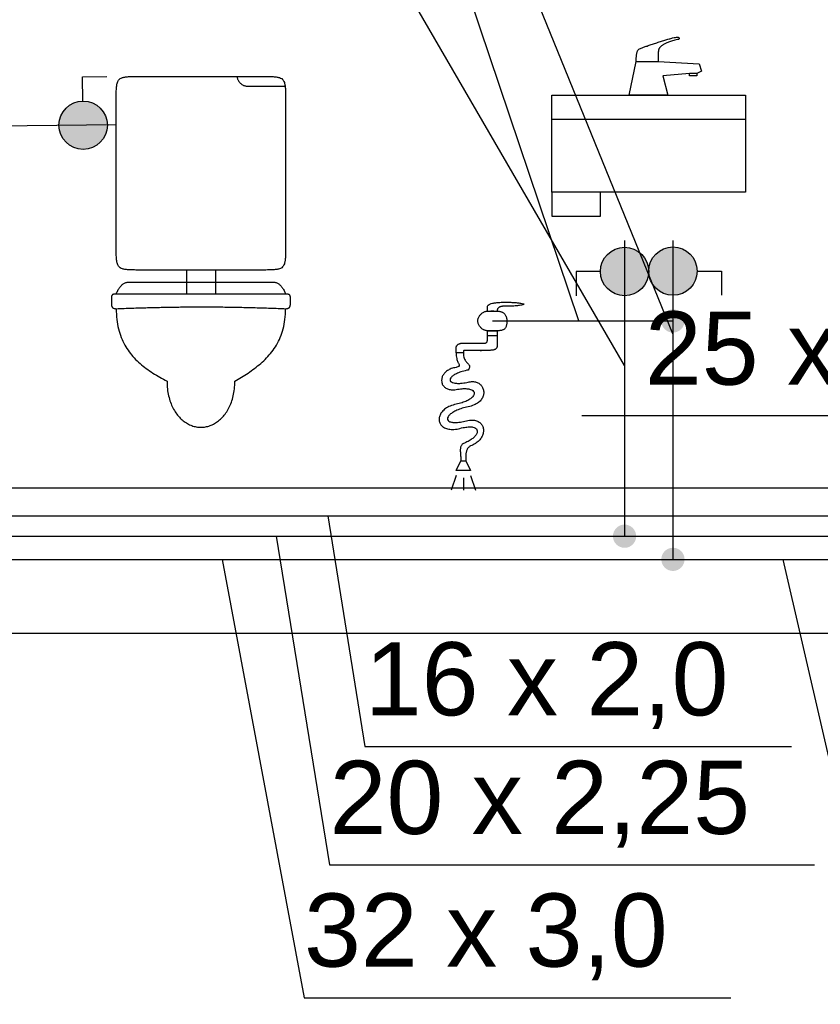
# Model space of a CAD drawing. Header units: inches. Extents: x -150.1 to -108.1, y -15.9 to 13.8.
# Tile 10 of 25: x -134.8 to -133.2, y -2.2 to -0.1. Entities that reach past the tile are written whole.
import ezdxf
from ezdxf.lldxf.tags import DXFTag

# ---------------------------------------------------------------- set-up
doc = ezdxf.new("R2010")
doc.units = ezdxf.units.IN
doc.header["$MEASUREMENT"] = 0
for name, color, linetype in [('IS_Armatura_Wodociag', 2, 'SOLID'), ('IS_Ciepła_woda', 4, 'DASHWAVE'), ('IS_Cyrkulacja', 4, 'DASHDOT'), ('IS_Konstrukcja', 7, 'SOLID'), ('IS_Odbiorniki', 2, 'SOLID'), ('IS_Opisy_działek_Wodociag', 2, 'SOLID'), ('IS_Text_Armatury_Wodociag', 2, 'Continuous'), ('IS_Zimna_woda', 4, 'SOLID')]:
    doc.layers.add(name, color=color, linetype=linetype)
tags = doc.linetypes.add('DASHDOT', pattern=[20, 10, -5, 0, -5]).pattern_tags.tags
tags[10:11] = [DXFTag(74, 4), DXFTag(75, 0), DXFTag(340, '0'), DXFTag(46, 0.0), DXFTag(50, 0.0), DXFTag(44, 0.0), DXFTag(45, 0.0)]
tags[8:9] = [DXFTag(74, 4), DXFTag(75, 0), DXFTag(340, '0'), DXFTag(46, 0.0), DXFTag(50, 0.0), DXFTag(44, 0.0), DXFTag(45, 0.0)]
tags[6:7] = [DXFTag(74, 4), DXFTag(75, 0), DXFTag(340, '0'), DXFTag(46, 0.0), DXFTag(50, 0.0), DXFTag(44, 0.0), DXFTag(45, 0.0)]
tags[4:5] = [DXFTag(74, 4), DXFTag(75, 0), DXFTag(340, '0'), DXFTag(46, 0.0), DXFTag(50, 0.0), DXFTag(44, 0.0), DXFTag(45, 0.0)]
tags = doc.linetypes.add('DASHWAVE', pattern='A,10,-5,-20,[138,IS_LineDef.shx,S=2,R=0,X=-20,Y=0],-5', length=40).pattern_tags.tags
tags[16:17] = [DXFTag(74, 4), DXFTag(75, 0), DXFTag(340, '0'), DXFTag(46, 0.0), DXFTag(50, 0.0), DXFTag(44, 0.0), DXFTag(45, 0.0)]
tags[6:7] = [DXFTag(74, 4), DXFTag(75, 0), DXFTag(340, '0'), DXFTag(46, 0.0), DXFTag(50, 0.0), DXFTag(44, 0.0), DXFTag(45, 0.0)]
tags[4:5] = [DXFTag(74, 4), DXFTag(75, 0), DXFTag(340, '0'), DXFTag(46, 0.0), DXFTag(50, 0.0), DXFTag(44, 0.0), DXFTag(45, 0.0)]
tags = doc.linetypes.add('SOLID', pattern=[10, 10, 0]).pattern_tags.tags
tags[6:7] = [DXFTag(74, 4), DXFTag(75, 0), DXFTag(340, '0'), DXFTag(46, 0.0), DXFTag(50, 0.0), DXFTag(44, 0.0), DXFTag(45, 0.0)]
tags[4:5] = [DXFTag(74, 4), DXFTag(75, 0), DXFTag(340, '0'), DXFTag(46, 0.0), DXFTag(50, 0.0), DXFTag(44, 0.0), DXFTag(45, 0.0)]

msp = doc.modelspace()

# ---------------------------------------------------------------- hatches: boundary and pattern name
at = {"layer": 'IS_Armatura_Wodociag', "ltscale": 0.01}
h = msp.add_hatch(color=256, dxfattribs=at)
edge = h.paths.add_edge_path()
edge.add_arc((-134.6935, -0.3522), 0.05, 0, 360)
h = msp.add_hatch(color=256, dxfattribs=at)
edge = h.paths.add_edge_path()
edge.add_arc((-133.5746, -0.6545), 0.05, 0, 360)
h = msp.add_hatch(color=256, dxfattribs=at)
edge = h.paths.add_edge_path()
edge.add_arc((-133.4746, -0.6537), 0.05, 0, 360)
at = {"layer": 'IS_Opisy_działek_Wodociag'}
h = msp.add_hatch(color=256, dxfattribs=at)
edge = h.paths.add_edge_path()
edge.add_arc((-133.4746, -0.7567), 0.024, 90, 450)
h = msp.add_hatch(color=256, dxfattribs=at)
edge = h.paths.add_edge_path()
edge.add_arc((-133.4746, -1.2492), 0.024, 90, 450)
at = {"layer": 'IS_Text_Armatury_Wodociag'}
h = msp.add_hatch(color=256, dxfattribs=at)
edge = h.paths.add_edge_path()
edge.add_arc((-133.5746, -1.2014), 0.024, 90, 450)

# ---------------------------------------------------------------- linework, layer by layer
at = {"layer": 'IS_Armatura_Wodociag', "ltscale": 0.01}
for p, q in [((-134.6947, -0.2522), (-134.6447, -0.2516)), ((-134.6941, -0.3022), (-134.6947, -0.2522)), ((-133.6246, -0.6545), (-133.6746, -0.6545)), ((-133.6746, -0.6545), (-133.6746, -0.7045)), ((-133.4246, -0.6537), (-133.3746, -0.6537)), ((-133.3746, -0.6537), (-133.3746, -0.7037))]:
    msp.add_line(p, q, dxfattribs=at)
for centre in [(-134.6935, -0.3522), (-133.5746, -0.6545), (-133.4746, -0.6537)]:
    msp.add_ellipse(centre, major_axis=(0.05, 0), ratio=1, dxfattribs=at)
at = {"layer": 'IS_Ciepła_woda', "ltscale": 0.01}
for p, q in [((-133.5746, -0.5903), (-133.5746, -1.2014)), ((-135.3456, -1.2014), (-133.5746, -1.2014)), ((-133.5746, -1.2014), (-132.6332, -1.2014))]:
    msp.add_line(p, q, dxfattribs=at)
at = {"layer": 'IS_Cyrkulacja', "ltscale": 0.02}
msp.add_line((-144.1396, -1.1596), (-131.0262, -1.1595), dxfattribs=at)
at = {"layer": 'IS_Konstrukcja', "ltscale": 0.01}
for p, q in [((-147.0968, -1.1014), (-114.0644, -1.1014)), ((-147.0968, -1.4014), (-114.0644, -1.4014))]:
    msp.add_line(p, q, dxfattribs=at)
at = {"layer": 'IS_Odbiorniki', "ltscale": 0.01}
for p, q in [((-133.5654, -0.2903), (-133.5504, -0.2203)), ((-133.5504, -0.2203), (-133.5054, -0.2203)), ((-133.5054, -0.2203), (-133.4204, -0.2253)), ((-133.4154, -0.2403), (-133.4254, -0.2453)), ((-133.4204, -0.2253), (-133.4154, -0.2403)), ((-133.4404, -0.2453), (-133.4954, -0.2503)), ((-133.4954, -0.2503), (-133.4854, -0.2903)), ((-133.4404, -0.2503), (-133.4404, -0.2453)), ((-133.4254, -0.2453), (-133.4404, -0.2453)), ((-133.4254, -0.2503), (-133.4404, -0.2503)), ((-133.4254, -0.2453), (-133.4254, -0.2503)), ((-133.7246, -0.2903), (-133.3246, -0.2903)), ((-133.7246, -0.4903), (-133.7246, -0.2903)), ((-133.7246, -0.2903), (-133.7246, -0.2903)), ((-133.4854, -0.2903), (-133.5654, -0.2903)), ((-133.5654, -0.2903), (-133.5654, -0.2903)), ((-133.3246, -0.2903), (-133.3246, -0.4903)), ((-133.3246, -0.3403), (-133.7246, -0.3403)), ((-133.3246, -0.4903), (-133.7246, -0.4903)), ((-133.7246, -0.4903), (-133.7246, -0.5403)), ((-133.6246, -0.4903), (-133.7246, -0.4903)), ((-133.7246, -0.4903), (-133.7246, -0.4903)), ((-133.6246, -0.5403), (-133.6246, -0.4903)), ((-133.7246, -0.5403), (-133.6246, -0.5403)), ((-134.4802, -0.6514), (-134.4802, -0.7014)), ((-134.4202, -0.6514), (-134.4202, -0.7014)), ((-133.8578, -0.7871), (-133.8578, -0.7769)), ((-133.8578, -0.7769), (-133.8378, -0.7769)), ((-133.8378, -0.7871), (-133.8578, -0.7871)), ((-133.8378, -0.7769), (-133.8378, -0.7871)), ((-133.8378, -0.7769), (-133.8378, -0.7769)), ((-133.9228, -1.0656), (-133.9128, -1.0454)), ((-133.9128, -1.0454), (-133.9028, -1.0454)), ((-133.9028, -1.0454), (-133.8928, -1.0656)), ((-133.9228, -1.0758), (-133.9328, -1.1062)), ((-133.8928, -1.0656), (-133.9228, -1.0656)), ((-133.8928, -1.0758), (-133.8828, -1.1062)), ((-133.9078, -1.0808), (-133.9078, -1.1062))]:
    msp.add_line(p, q, dxfattribs=at)
for points, knots in [([(-133.5454, -0.1953), (-133.5441, -0.1946), (-133.5408, -0.1933), (-133.5351, -0.1911), (-133.5277, -0.1884), (-133.5192, -0.1855), (-133.5101, -0.1824), (-133.5007, -0.1794), (-133.4916, -0.1766), (-133.4831, -0.1741), (-133.4758, -0.1721), (-133.47, -0.1708), (-133.4667, -0.1703), (-133.4654, -0.1703)], [0, 0, 0, 0, 0.00425061, 0.01060033, 0.01857776, 0.02770772, 0.03751411, 0.04752065, 0.05725134, 0.06623092, 0.07398599, 0.08004815, 0.08396819, 0.08396819, 0.08396819, 0.08396819]), ([(-133.4654, -0.1753), (-133.4671, -0.1757), (-133.4705, -0.1766), (-133.4752, -0.1779), (-133.4795, -0.1793), (-133.4834, -0.1807), (-133.4868, -0.182), (-133.4899, -0.1834), (-133.4926, -0.1847), (-133.495, -0.1861), (-133.4971, -0.1875), (-133.4989, -0.1888), (-133.4999, -0.1898), (-133.5004, -0.1903)], [0, 0, 0, 0, 0.00538586, 0.01031526, 0.0148132, 0.01890511, 0.02261695, 0.02597538, 0.02900777, 0.03174242, 0.03420857, 0.03643647, 0.03845728, 0.03845728, 0.03845728, 0.03845728]), ([(-133.4654, -0.1703), (-133.465, -0.1703), (-133.4642, -0.1703), (-133.4632, -0.1706), (-133.4624, -0.1711), (-133.4619, -0.1717), (-133.4616, -0.1724), (-133.4616, -0.1731), (-133.4619, -0.1738), (-133.4624, -0.1744), (-133.4632, -0.1749), (-133.4642, -0.1752), (-133.465, -0.1753), (-133.4654, -0.1753)], [0, 0, 0, 0, 0.001245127, 0.002286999, 0.003170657, 0.003941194, 0.004643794, 0.005323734, 0.006026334, 0.006796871, 0.007680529, 0.008722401, 0.009967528, 0.009967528, 0.009967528, 0.009967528]), ([(-133.5504, -0.2203), (-133.5504, -0.2194), (-133.5504, -0.2176), (-133.5504, -0.2149), (-133.5503, -0.2122), (-133.5502, -0.2096), (-133.5499, -0.2071), (-133.5496, -0.2048), (-133.5491, -0.2025), (-133.5485, -0.2004), (-133.5477, -0.1985), (-133.5467, -0.1967), (-133.5458, -0.1957), (-133.5454, -0.1953)], [0, 0, 0, 0, 0.00272352, 0.00542462, 0.00808148, 0.01067349, 0.0131821, 0.01559189, 0.0178921, 0.0200787, 0.02215732, 0.02414676, 0.02608271, 0.02608271, 0.02608271, 0.02608271]), ([(-133.5004, -0.1903), (-133.5008, -0.1907), (-133.5016, -0.1916), (-133.5027, -0.1931), (-133.5035, -0.1947), (-133.5042, -0.1965), (-133.5046, -0.1986), (-133.505, -0.201), (-133.5052, -0.2038), (-133.5053, -0.2071), (-133.5054, -0.211), (-133.5054, -0.2154), (-133.5054, -0.2186), (-133.5054, -0.2203)], [0, 0, 0, 0, 0.00185377, 0.00361935, 0.00539526, 0.00728567, 0.00939151, 0.01180502, 0.01460929, 0.01788047, 0.0216903, 0.02610811, 0.03120202, 0.03120202, 0.03120202, 0.03120202]), ([(-134.6252, -0.3014), (-134.6252, -0.2972), (-134.6252, -0.2897), (-134.625, -0.2794), (-134.6244, -0.2711), (-134.6231, -0.2646), (-134.6208, -0.2594), (-134.6171, -0.2557), (-134.612, -0.2534), (-134.6054, -0.2522), (-134.5971, -0.2515), (-134.5869, -0.2514), (-134.5793, -0.2514), (-134.5752, -0.2514)], [0, 0, 0, 0, 0.01243432, 0.02261803, 0.03080098, 0.03729996, 0.0425926, 0.04742706, 0.0527197, 0.05921868, 0.06740164, 0.07758535, 0.09001967, 0.09001967, 0.09001967, 0.09001967]), ([(-134.5752, -0.2514), (-134.5702, -0.2514), (-134.5596, -0.2514), (-134.5426, -0.2514), (-134.5235, -0.2514), (-134.5027, -0.2514), (-134.4802, -0.2514), (-134.4565, -0.2514), (-134.4316, -0.2514), (-134.4058, -0.2514), (-134.3793, -0.2514), (-134.3523, -0.2514), (-134.3343, -0.2514), (-134.3252, -0.2514)], [0, 0, 0, 0, 0.0148385, 0.0319309, 0.0510518, 0.071976, 0.0944778, 0.1183321, 0.1433133, 0.1691961, 0.1957551, 0.2227648, 0.25, 0.25, 0.25, 0.25]), ([(-134.3752, -0.2514), (-134.3752, -0.2523), (-134.375, -0.2541), (-134.3743, -0.2568), (-134.3732, -0.2594), (-134.3717, -0.2618), (-134.37, -0.2641), (-134.3679, -0.2661), (-134.3656, -0.2679), (-134.3632, -0.2694), (-134.3606, -0.2705), (-134.3579, -0.2712), (-134.3561, -0.2714), (-134.3552, -0.2714)], [0, 0, 0, 0, 0.00273037, 0.00549292, 0.00830058, 0.01115075, 0.01403036, 0.01692041, 0.01980001, 0.02265018, 0.02545785, 0.0282204, 0.03095076, 0.03095076, 0.03095076, 0.03095076]), ([(-134.3252, -0.2514), (-134.321, -0.2514), (-134.3135, -0.2514), (-134.3032, -0.2515), (-134.295, -0.2522), (-134.2884, -0.2534), (-134.2832, -0.2557), (-134.2795, -0.2594), (-134.2772, -0.2646), (-134.276, -0.2711), (-134.2754, -0.2794), (-134.2752, -0.2897), (-134.2752, -0.2972), (-134.2752, -0.3014)], [0, 0, 0, 0, 0.01243432, 0.02261803, 0.03080098, 0.03729996, 0.0425926, 0.04742706, 0.0527197, 0.05921868, 0.06740164, 0.07758535, 0.09001967, 0.09001967, 0.09001967, 0.09001967]), ([(-134.3552, -0.2714), (-134.351, -0.2714), (-134.3433, -0.2714), (-134.3325, -0.2714), (-134.3234, -0.2714), (-134.3157, -0.2714), (-134.309, -0.2714), (-134.3031, -0.2714), (-134.2977, -0.2714), (-134.2925, -0.2714), (-134.2871, -0.2714), (-134.2813, -0.2714), (-134.2773, -0.2714), (-134.2752, -0.2714)], [0, 0, 0, 0, 0.0125695, 0.0232006, 0.03218633, 0.03981968, 0.04639369, 0.05220135, 0.05753569, 0.06268971, 0.06795642, 0.07362885, 0.08, 0.08, 0.08, 0.08]), ([(-134.2752, -0.3014), (-134.2752, -0.3097), (-134.2752, -0.3259), (-134.2752, -0.3498), (-134.2752, -0.3728), (-134.2752, -0.3958), (-134.2752, -0.4191), (-134.2752, -0.4436), (-134.2752, -0.4697), (-134.2752, -0.4981), (-134.2752, -0.5293), (-134.2752, -0.5641), (-134.2752, -0.5885), (-134.2752, -0.6014)], [0, 0, 0, 0, 0.0250188, 0.0486627, 0.0715402, 0.09426, 0.1174305, 0.1416604, 0.1675582, 0.1957325, 0.2267919, 0.2613449, 0.3, 0.3, 0.3, 0.3]), ([(-134.5752, -0.6514), (-134.5793, -0.6514), (-134.5869, -0.6514), (-134.5971, -0.6512), (-134.6054, -0.6506), (-134.612, -0.6493), (-134.6171, -0.647), (-134.6208, -0.6433), (-134.6231, -0.6381), (-134.6244, -0.6316), (-134.625, -0.6233), (-134.6252, -0.613), (-134.6252, -0.6055), (-134.6252, -0.6014)], [0, 0, 0, 0, 0.01243432, 0.02261803, 0.03080098, 0.03729996, 0.0425926, 0.04742706, 0.0527197, 0.05921868, 0.06740164, 0.07758535, 0.09001967, 0.09001967, 0.09001967, 0.09001967]), ([(-134.2752, -0.6014), (-134.2752, -0.6055), (-134.2752, -0.613), (-134.2754, -0.6233), (-134.276, -0.6316), (-134.2772, -0.6381), (-134.2795, -0.6433), (-134.2832, -0.647), (-134.2884, -0.6493), (-134.295, -0.6506), (-134.3032, -0.6512), (-134.3135, -0.6514), (-134.321, -0.6514), (-134.3252, -0.6514)], [0, 0, 0, 0, 0.01243432, 0.02261803, 0.03080098, 0.03729996, 0.0425926, 0.04742706, 0.0527197, 0.05921868, 0.06740164, 0.07758535, 0.09001967, 0.09001967, 0.09001967, 0.09001967]), ([(-134.3252, -0.6514), (-134.3318, -0.6514), (-134.3448, -0.6514), (-134.3641, -0.6514), (-134.383, -0.6514), (-134.4021, -0.6514), (-134.4217, -0.6514), (-134.4423, -0.6514), (-134.4644, -0.6514), (-134.4884, -0.6514), (-134.5148, -0.6514), (-134.544, -0.6514), (-134.5644, -0.6514), (-134.5752, -0.6514)], [0, 0, 0, 0, 0.0199098, 0.0390308, 0.0578137, 0.0767092, 0.0961683, 0.1166416, 0.13858, 0.1624343, 0.1886551, 0.2176935, 0.25, 0.25, 0.25, 0.25]), ([(-134.6252, -0.7014), (-134.6247, -0.7), (-134.6238, -0.6974), (-134.6221, -0.6937), (-134.6201, -0.6903), (-134.6181, -0.6872), (-134.6158, -0.6845), (-134.6134, -0.6821), (-134.6109, -0.6801), (-134.6083, -0.6784), (-134.6057, -0.6773), (-134.6029, -0.6765), (-134.6011, -0.6764), (-134.6002, -0.6764)], [0, 0, 0, 0, 0.00423186, 0.00830097, 0.01220149, 0.01592844, 0.01947867, 0.02285217, 0.02605368, 0.02909475, 0.03199625, 0.03479091, 0.03752535, 0.03752535, 0.03752535, 0.03752535]), ([(-134.6002, -0.6764), (-134.5864, -0.6764), (-134.5617, -0.6764), (-134.5284, -0.6764), (-134.5018, -0.6764), (-134.48, -0.6764), (-134.4611, -0.6764), (-134.4429, -0.6764), (-134.4237, -0.6764), (-134.4014, -0.6764), (-134.3741, -0.6764), (-134.3398, -0.6764), (-134.3144, -0.6764), (-134.3002, -0.6764)], [0, 0, 0, 0, 0.0413599, 0.0740195, 0.0999399, 0.1210819, 0.1394065, 0.1568745, 0.175447, 0.1970849, 0.2237491, 0.2574005, 0.3, 0.3, 0.3, 0.3]), ([(-134.3002, -0.6764), (-134.2993, -0.6764), (-134.2974, -0.6765), (-134.2947, -0.6773), (-134.292, -0.6784), (-134.2894, -0.6801), (-134.2869, -0.6821), (-134.2845, -0.6845), (-134.2823, -0.6872), (-134.2802, -0.6903), (-134.2783, -0.6937), (-134.2766, -0.6974), (-134.2756, -0.7), (-134.2752, -0.7014)], [0, 0, 0, 0, 0.00273444, 0.00552909, 0.00843059, 0.01147167, 0.01467318, 0.01804667, 0.02159691, 0.02532386, 0.02922438, 0.03329349, 0.03752535, 0.03752535, 0.03752535, 0.03752535]), ([(-134.6252, -0.7014), (-134.626, -0.7014), (-134.6275, -0.7014), (-134.6296, -0.7014), (-134.6312, -0.7016), (-134.6326, -0.702), (-134.6336, -0.7027), (-134.6343, -0.7039), (-134.6348, -0.7054), (-134.635, -0.7073), (-134.6351, -0.7098), (-134.6352, -0.7129), (-134.6352, -0.7151), (-134.6352, -0.7164)], [0, 0, 0, 0, 0.00248688, 0.00452447, 0.00616882, 0.00750526, 0.00868128, 0.00991384, 0.01141668, 0.01334144, 0.01579113, 0.01884568, 0.02257596, 0.02257596, 0.02257596, 0.02257596]), ([(-134.2752, -0.7014), (-134.2865, -0.7014), (-134.309, -0.7014), (-134.3427, -0.7014), (-134.376, -0.7014), (-134.4089, -0.7014), (-134.4414, -0.7014), (-134.4735, -0.7014), (-134.505, -0.7014), (-134.5359, -0.7014), (-134.5663, -0.7014), (-134.5959, -0.7014), (-134.6155, -0.7014), (-134.6252, -0.7014)], [0, 0, 0, 0, 0.0339594, 0.0676258, 0.1009542, 0.1338993, 0.1664162, 0.1984598, 0.229985, 0.2609467, 0.2912998, 0.3209992, 0.35, 0.35, 0.35, 0.35]), ([(-134.2652, -0.7164), (-134.2652, -0.7151), (-134.2652, -0.7129), (-134.2652, -0.7098), (-134.2653, -0.7073), (-134.2656, -0.7054), (-134.266, -0.7039), (-134.2667, -0.7027), (-134.2678, -0.702), (-134.2691, -0.7016), (-134.2708, -0.7014), (-134.2728, -0.7014), (-134.2743, -0.7014), (-134.2752, -0.7014)], [0, 0, 0, 0, 0.00373029, 0.00678483, 0.00923453, 0.01115929, 0.01266213, 0.01389468, 0.0150707, 0.01640714, 0.0180515, 0.02008909, 0.02257596, 0.02257596, 0.02257596, 0.02257596]), ([(-134.6352, -0.7164), (-134.6352, -0.7172), (-134.6352, -0.7189), (-134.6351, -0.7212), (-134.635, -0.7233), (-134.6347, -0.7252), (-134.6343, -0.7269), (-134.6336, -0.7283), (-134.6326, -0.7294), (-134.6313, -0.7303), (-134.6296, -0.7309), (-134.6275, -0.7313), (-134.626, -0.7314), (-134.6252, -0.7314)], [0, 0, 0, 0, 0.00260332, 0.00495928, 0.00707154, 0.00895171, 0.01062718, 0.01215261, 0.01362068, 0.01515861, 0.01690281, 0.01897256, 0.0214625, 0.0214625, 0.0214625, 0.0214625]), ([(-134.6252, -0.7314), (-134.6143, -0.7309), (-134.5927, -0.7301), (-134.5603, -0.7291), (-134.5281, -0.7283), (-134.4961, -0.7278), (-134.4642, -0.7276), (-134.4325, -0.7276), (-134.4009, -0.7278), (-134.3694, -0.7283), (-134.3379, -0.7291), (-134.3065, -0.7301), (-134.2856, -0.7309), (-134.2752, -0.7314)], [0, 0, 0, 0, 0.0326306, 0.0650275, 0.0972149, 0.1292172, 0.1610589, 0.1927644, 0.2243581, 0.2558647, 0.2873085, 0.3187141, 0.350106, 0.350106, 0.350106, 0.350106]), ([(-134.6252, -0.7314), (-134.6252, -0.7387), (-134.6245, -0.7527), (-134.621, -0.7726), (-134.6154, -0.7905), (-134.6079, -0.8064), (-134.5988, -0.8206), (-134.5881, -0.8333), (-134.5762, -0.8447), (-134.5632, -0.855), (-134.5494, -0.8644), (-134.535, -0.8731), (-134.5252, -0.8786), (-134.5202, -0.8814)], [0, 0, 0, 0, 0.022009, 0.0420139, 0.0604947, 0.0779125, 0.0946803, 0.1111371, 0.1275324, 0.1440256, 0.1606965, 0.1775602, 0.1945849, 0.1945849, 0.1945849, 0.1945849]), ([(-134.3802, -0.8814), (-134.3756, -0.8786), (-134.3664, -0.873), (-134.3527, -0.8643), (-134.3393, -0.8549), (-134.3264, -0.8446), (-134.3143, -0.8333), (-134.3033, -0.8206), (-134.2937, -0.8064), (-134.2857, -0.7905), (-134.2797, -0.7727), (-134.276, -0.7527), (-134.2752, -0.7387), (-134.2752, -0.7314)], [0, 0, 0, 0, 0.0160517, 0.0323232, 0.0487165, 0.0651746, 0.0817004, 0.0983761, 0.11538, 0.1329948, 0.1516015, 0.1716595, 0.193675, 0.193675, 0.193675, 0.193675]), ([(-134.2752, -0.7314), (-134.2743, -0.7314), (-134.2728, -0.7313), (-134.2707, -0.7309), (-134.2691, -0.7303), (-134.2677, -0.7294), (-134.2667, -0.7283), (-134.2661, -0.7269), (-134.2656, -0.7252), (-134.2653, -0.7233), (-134.2652, -0.7212), (-134.2652, -0.7189), (-134.2652, -0.7172), (-134.2652, -0.7164)], [0, 0, 0, 0, 0.00248994, 0.00455969, 0.00630389, 0.00784182, 0.00930989, 0.01083532, 0.01251079, 0.01439096, 0.01650323, 0.01885919, 0.0214625, 0.0214625, 0.0214625, 0.0214625]), ([(-133.8578, -0.7263), (-133.8578, -0.7254), (-133.8563, -0.7232), (-133.8524, -0.7215), (-133.8469, -0.7199), (-133.84, -0.7189), (-133.8319, -0.7182), (-133.8232, -0.7179), (-133.8142, -0.7179), (-133.8053, -0.7183), (-133.7969, -0.7189), (-133.7895, -0.7198), (-133.7849, -0.7207), (-133.7828, -0.7212)], [0, 0, 0, 0, 0.0028296, 0.0069807, 0.01273507, 0.01987117, 0.02805222, 0.03690572, 0.04604549, 0.05507977, 0.06361563, 0.07126295, 0.07764171, 0.07764171, 0.07764171, 0.07764171]), ([(-133.8578, -0.7364), (-133.8578, -0.736), (-133.8578, -0.7352), (-133.8578, -0.7342), (-133.8578, -0.7332), (-133.8578, -0.7324), (-133.8578, -0.7317), (-133.8578, -0.731), (-133.8578, -0.7303), (-133.8578, -0.7295), (-133.8578, -0.7286), (-133.8578, -0.7275), (-133.8578, -0.7267), (-133.8578, -0.7263)], [0, 0, 0, 0, 0.00126338, 0.00232127, 0.00321934, 0.00400324, 0.00471865, 0.00541122, 0.00612663, 0.00691053, 0.0078086, 0.00886649, 0.01012987, 0.01012987, 0.01012987, 0.01012987]), ([(-133.8228, -0.7263), (-133.8233, -0.7263), (-133.8243, -0.7263), (-133.826, -0.7263), (-133.8277, -0.7265), (-133.8295, -0.7268), (-133.8313, -0.7272), (-133.833, -0.7279), (-133.8346, -0.7289), (-133.836, -0.7302), (-133.837, -0.7319), (-133.8377, -0.734), (-133.8378, -0.7356), (-133.8378, -0.7364)], [0, 0, 0, 0, 0.00147635, 0.00313386, 0.0049091, 0.00674525, 0.0085963, 0.01043357, 0.01225511, 0.0140971, 0.01604114, 0.01820818, 0.02073842, 0.02073842, 0.02073842, 0.02073842]), ([(-133.7828, -0.7212), (-133.7828, -0.7217), (-133.7839, -0.7229), (-133.7862, -0.7237), (-133.7896, -0.7245), (-133.7937, -0.725), (-133.7985, -0.7255), (-133.8035, -0.7258), (-133.8085, -0.7261), (-133.8131, -0.7262), (-133.8172, -0.7263), (-133.8203, -0.7263), (-133.8221, -0.7263), (-133.8228, -0.7263)], [0, 0, 0, 0, 0.00150239, 0.00398788, 0.00749738, 0.01181304, 0.01666811, 0.02178127, 0.02686546, 0.03163088, 0.03578628, 0.03903958, 0.04109819, 0.04109819, 0.04109819, 0.04109819]), ([(-133.8778, -0.7567), (-133.8778, -0.7558), (-133.8776, -0.7539), (-133.8769, -0.7512), (-133.8758, -0.7486), (-133.8744, -0.7461), (-133.8726, -0.7438), (-133.8705, -0.7417), (-133.8683, -0.7399), (-133.8658, -0.7384), (-133.8632, -0.7373), (-133.8605, -0.7366), (-133.8587, -0.7364), (-133.8578, -0.7364)], [0, 0, 0, 0, 0.00276555, 0.00556175, 0.00840034, 0.01127789, 0.01418077, 0.01708965, 0.01998349, 0.02284339, 0.02565665, 0.02842146, 0.0311521, 0.0311521, 0.0311521, 0.0311521]), ([(-133.8578, -0.7364), (-133.8553, -0.7364), (-133.8507, -0.7364), (-133.848, -0.7364), (-133.8441, -0.7364), (-133.8457, -0.7364), (-133.8468, -0.7364), (-133.8488, -0.7364), (-133.8499, -0.7364), (-133.8515, -0.7364), (-133.8476, -0.7364), (-133.8449, -0.7364), (-133.8403, -0.7364), (-133.8378, -0.7364)], [0, 0, 0, 0, 0.00756574, 0.01168295, 0.01311796, 0.0135988, 0.01522915, 0.01724267, 0.01887303, 0.01935387, 0.02078888, 0.02490609, 0.03247183, 0.03247183, 0.03247183, 0.03247183]), ([(-133.8378, -0.7364), (-133.8369, -0.7364), (-133.8351, -0.7365), (-133.8324, -0.7369), (-133.8298, -0.7376), (-133.8273, -0.7386), (-133.8251, -0.74), (-133.823, -0.7417), (-133.8212, -0.7439), (-133.8197, -0.7464), (-133.8186, -0.7495), (-133.8179, -0.7529), (-133.8178, -0.7554), (-133.8178, -0.7567)], [0, 0, 0, 0, 0.00272284, 0.00542776, 0.00810545, 0.01075857, 0.01340511, 0.0160811, 0.01884161, 0.02175862, 0.02491587, 0.02840229, 0.03230639, 0.03230639, 0.03230639, 0.03230639]), ([(-133.8578, -0.7769), (-133.8587, -0.7769), (-133.8605, -0.7768), (-133.8632, -0.7761), (-133.8658, -0.7749), (-133.8683, -0.7735), (-133.8705, -0.7717), (-133.8726, -0.7696), (-133.8744, -0.7673), (-133.8758, -0.7648), (-133.8769, -0.7622), (-133.8776, -0.7595), (-133.8778, -0.7576), (-133.8778, -0.7567)], [0, 0, 0, 0, 0.00273064, 0.00549545, 0.00830872, 0.01116861, 0.01406245, 0.01697133, 0.01987421, 0.02275176, 0.02559035, 0.02838655, 0.0311521, 0.0311521, 0.0311521, 0.0311521]), ([(-133.8178, -0.7567), (-133.8178, -0.758), (-133.8179, -0.7604), (-133.8182, -0.7639), (-133.8189, -0.7669), (-133.8199, -0.7695), (-133.8213, -0.7716), (-133.823, -0.7734), (-133.8252, -0.7748), (-133.8277, -0.7758), (-133.8307, -0.7765), (-133.8341, -0.7769), (-133.8365, -0.7769), (-133.8378, -0.7769)], [0, 0, 0, 0, 0.00389878, 0.00733912, 0.01037931, 0.01309925, 0.01560627, 0.0180339, 0.02052757, 0.02322237, 0.02622769, 0.02962512, 0.03347403, 0.03347403, 0.03347403, 0.03347403]), ([(-133.8628, -0.8023), (-133.8624, -0.8023), (-133.8616, -0.8022), (-133.8605, -0.8018), (-133.8597, -0.8012), (-133.859, -0.8002), (-133.8586, -0.7991), (-133.8582, -0.7977), (-133.858, -0.796), (-133.8579, -0.7942), (-133.8578, -0.792), (-133.8578, -0.7896), (-133.8578, -0.788), (-133.8578, -0.7871)], [0, 0, 0, 0, 0.00124975, 0.00233525, 0.00336421, 0.00444853, 0.00567529, 0.00709831, 0.00874682, 0.01063559, 0.01277159, 0.0151577, 0.01779481, 0.01779481, 0.01779481, 0.01779481]), ([(-133.8378, -0.7769), (-133.84, -0.7769), (-133.8442, -0.7769), (-133.8462, -0.7769), (-133.8501, -0.7769), (-133.8492, -0.7769), (-133.8484, -0.7769), (-133.8472, -0.7769), (-133.8464, -0.7769), (-133.8455, -0.7769), (-133.8494, -0.7769), (-133.8514, -0.7769), (-133.8556, -0.7769), (-133.8578, -0.7769)], [0, 0, 0, 0, 0.00655147, 0.01026296, 0.01176559, 0.01184072, 0.01286251, 0.01419985, 0.01522164, 0.01529677, 0.0167994, 0.02051089, 0.02706236, 0.02706236, 0.02706236, 0.02706236]), ([(-133.8378, -0.7871), (-133.8378, -0.7879), (-133.8378, -0.7895), (-133.8378, -0.7916), (-133.8378, -0.7934), (-133.8378, -0.795), (-133.8378, -0.7965), (-133.8378, -0.7979), (-133.8378, -0.7994), (-133.8378, -0.801), (-133.8378, -0.8028), (-133.8378, -0.8049), (-133.8378, -0.8065), (-133.8378, -0.8073)], [0, 0, 0, 0, 0.00252676, 0.00464254, 0.00643867, 0.00800648, 0.00943729, 0.01082245, 0.01225326, 0.01382107, 0.0156172, 0.01773298, 0.02025974, 0.02025974, 0.02025974, 0.02025974]), ([(-133.9228, -0.8124), (-133.9228, -0.8119), (-133.9227, -0.811), (-133.9223, -0.8096), (-133.9217, -0.8083), (-133.9208, -0.8071), (-133.9197, -0.8059), (-133.9183, -0.8049), (-133.9167, -0.804), (-133.9148, -0.8032), (-133.9127, -0.8027), (-133.9103, -0.8023), (-133.9087, -0.8023), (-133.9078, -0.8023)], [0, 0, 0, 0, 0.00138311, 0.00278794, 0.00423631, 0.00575024, 0.00735196, 0.00906393, 0.01090884, 0.01290952, 0.01508897, 0.01747021, 0.02007637, 0.02007637, 0.02007637, 0.02007637]), ([(-133.9228, -0.8225), (-133.9228, -0.8221), (-133.9228, -0.8213), (-133.9228, -0.8203), (-133.9228, -0.8194), (-133.9228, -0.8186), (-133.9228, -0.8178), (-133.9228, -0.8171), (-133.9228, -0.8164), (-133.9228, -0.8156), (-133.9228, -0.8147), (-133.9228, -0.8136), (-133.9228, -0.8128), (-133.9228, -0.8124)], [0, 0, 0, 0, 0.00126338, 0.00232127, 0.00321934, 0.00400324, 0.00471865, 0.00541122, 0.00612663, 0.00691053, 0.0078086, 0.00886649, 0.01012987, 0.01012987, 0.01012987, 0.01012987]), ([(-133.9078, -0.8023), (-133.9042, -0.8023), (-133.8978, -0.8023), (-133.8894, -0.8023), (-133.8831, -0.8023), (-133.8786, -0.8023), (-133.8755, -0.8023), (-133.8733, -0.8023), (-133.8716, -0.8023), (-133.8701, -0.8023), (-133.8683, -0.8023), (-133.8659, -0.8023), (-133.8639, -0.8023), (-133.8628, -0.8023)], [0, 0, 0, 0, 0.01085274, 0.01913599, 0.02525545, 0.02961683, 0.03262585, 0.0346882, 0.03620962, 0.03759579, 0.03925244, 0.04158527, 0.045, 0.045, 0.045, 0.045]), ([(-133.8378, -0.8073), (-133.8378, -0.8082), (-133.8379, -0.8098), (-133.8386, -0.8119), (-133.8398, -0.8136), (-133.8413, -0.8149), (-133.8431, -0.8159), (-133.8451, -0.8166), (-133.8474, -0.817), (-133.8499, -0.8173), (-133.8524, -0.8174), (-133.8551, -0.8175), (-133.8569, -0.8175), (-133.8578, -0.8175)], [0, 0, 0, 0, 0.0025306, 0.00470584, 0.00668846, 0.00863237, 0.01065181, 0.01280956, 0.01512554, 0.01759096, 0.02017952, 0.02285473, 0.0255745, 0.0255745, 0.0255745, 0.0255745]), ([(-133.9228, -0.8225), (-133.9228, -0.8246), (-133.9226, -0.8285), (-133.9217, -0.8338), (-133.9205, -0.838), (-133.9191, -0.8414), (-133.9178, -0.844), (-133.9168, -0.8461), (-133.9161, -0.8478), (-133.9162, -0.8494), (-133.9175, -0.8507), (-133.9198, -0.8518), (-133.9217, -0.8525), (-133.9228, -0.8529)], [0, 0, 0, 0, 0.00631074, 0.01156766, 0.01594153, 0.01956007, 0.02250376, 0.02481584, 0.02654647, 0.02790034, 0.02946187, 0.03185975, 0.03547436, 0.03547436, 0.03547436, 0.03547436]), ([(-133.9028, -0.8175), (-133.9032, -0.8175), (-133.904, -0.8175), (-133.905, -0.8175), (-133.9058, -0.8175), (-133.9065, -0.8177), (-133.907, -0.8179), (-133.9074, -0.8183), (-133.9076, -0.8188), (-133.9077, -0.8195), (-133.9078, -0.8203), (-133.9078, -0.8213), (-133.9078, -0.8221), (-133.9078, -0.8225)], [0, 0, 0, 0, 0.001243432, 0.002261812, 0.003080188, 0.003730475, 0.004261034, 0.00474763, 0.005282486, 0.00594044, 0.006769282, 0.00780087, 0.00906045, 0.00906045, 0.00906045, 0.00906045]), ([(-133.9078, -0.8225), (-133.9078, -0.8246), (-133.9076, -0.8284), (-133.9063, -0.8334), (-133.9046, -0.8374), (-133.9024, -0.8405), (-133.9002, -0.8429), (-133.8981, -0.845), (-133.8964, -0.8469), (-133.8951, -0.849), (-133.8949, -0.8516), (-133.8958, -0.8547), (-133.897, -0.8568), (-133.8978, -0.858)], [0, 0, 0, 0, 0.00620826, 0.01127132, 0.01551817, 0.01920269, 0.02247402, 0.02538578, 0.02795255, 0.03026157, 0.03263343, 0.03563445, 0.03983271, 0.03983271, 0.03983271, 0.03983271]), ([(-133.8578, -0.8175), (-133.8607, -0.8175), (-133.8661, -0.8175), (-133.8687, -0.8175), (-133.8734, -0.8175), (-133.8722, -0.8175), (-133.8719, -0.8175), (-133.8702, -0.8175), (-133.8715, -0.8175), (-133.8739, -0.8175), (-133.8799, -0.8175), (-133.8897, -0.8175), (-133.8979, -0.8175), (-133.9028, -0.8175)], [0, 0, 0, 0, 0.0085988, 0.01325319, 0.01497746, 0.01516905, 0.01626221, 0.01724267, 0.01738918, 0.01967693, 0.02512021, 0.03473328, 0.04953043, 0.04953043, 0.04953043, 0.04953043]), ([(-133.9228, -0.8529), (-133.9262, -0.8533), (-133.9324, -0.8547), (-133.9406, -0.8587), (-133.9467, -0.8638), (-133.9508, -0.8698), (-133.9529, -0.8762), (-133.9529, -0.8826), (-133.9509, -0.8886), (-133.9467, -0.8936), (-133.9404, -0.8973), (-133.9322, -0.8991), (-133.9261, -0.8989), (-133.9228, -0.8985)], [0, 0, 0, 0, 0.01018453, 0.01903209, 0.02687096, 0.03396339, 0.04051543, 0.04671436, 0.05278956, 0.05907438, 0.06602701, 0.07418675, 0.084106, 0.084106, 0.084106, 0.084106]), ([(-133.8978, -0.858), (-133.902, -0.8588), (-133.9095, -0.8607), (-133.9195, -0.8642), (-133.9271, -0.8681), (-133.9322, -0.872), (-133.9353, -0.8759), (-133.9355, -0.8802), (-133.9322, -0.8834), (-133.9269, -0.8851), (-133.9193, -0.8859), (-133.9093, -0.8853), (-133.9019, -0.8841), (-133.8978, -0.8833)], [0, 0, 0, 0, 0.01277875, 0.02333837, 0.03174768, 0.03811346, 0.0426776, 0.04612145, 0.04988193, 0.05522226, 0.06271568, 0.07264078, 0.08518553, 0.08518553, 0.08518553, 0.08518553]), ([(-134.5202, -0.8814), (-134.5202, -0.8866), (-134.5197, -0.8968), (-134.5173, -0.9113), (-134.5134, -0.9245), (-134.5083, -0.9363), (-134.5021, -0.9467), (-134.4949, -0.9556), (-134.487, -0.9631), (-134.4783, -0.9689), (-134.4692, -0.9732), (-134.4598, -0.9758), (-134.4534, -0.9764), (-134.4502, -0.9764)], [0, 0, 0, 0, 0.0157588, 0.0304114, 0.0440832, 0.05689, 0.068938, 0.0803261, 0.091148, 0.1014962, 0.1114679, 0.1211705, 0.1307285, 0.1307285, 0.1307285, 0.1307285]), ([(-134.4502, -0.9764), (-134.447, -0.9764), (-134.4406, -0.9758), (-134.4311, -0.9732), (-134.422, -0.9689), (-134.4134, -0.9631), (-134.4054, -0.9556), (-134.3982, -0.9467), (-134.392, -0.9363), (-134.3869, -0.9245), (-134.3831, -0.9113), (-134.3807, -0.8968), (-134.3802, -0.8866), (-134.3802, -0.8814)], [0, 0, 0, 0, 0.009558, 0.0192606, 0.0292323, 0.0395805, 0.0504023, 0.0617905, 0.0738385, 0.0866453, 0.1003171, 0.1149697, 0.1307285, 0.1307285, 0.1307285, 0.1307285]), ([(-133.8978, -0.8833), (-133.8949, -0.8825), (-133.8892, -0.8815), (-133.8811, -0.8827), (-133.8744, -0.8862), (-133.8694, -0.8913), (-133.8663, -0.8976), (-133.8653, -0.9046), (-133.8666, -0.912), (-133.8703, -0.9192), (-133.8769, -0.9257), (-133.8862, -0.931), (-133.8937, -0.9331), (-133.8978, -0.934)], [0, 0, 0, 0, 0.00911362, 0.01703021, 0.02426388, 0.03118952, 0.03804749, 0.04500947, 0.05227011, 0.06012583, 0.06900792, 0.07945725, 0.09206815, 0.09206815, 0.09206815, 0.09206815]), ([(-133.9228, -0.8985), (-133.9187, -0.8977), (-133.9113, -0.8965), (-133.9013, -0.8963), (-133.8936, -0.8975), (-133.8882, -0.9), (-133.8851, -0.9039), (-133.8853, -0.9087), (-133.8882, -0.9133), (-133.8934, -0.9179), (-133.901, -0.9222), (-133.911, -0.9261), (-133.9186, -0.928), (-133.9228, -0.9289)], [0, 0, 0, 0, 0.01252723, 0.02244482, 0.03001211, 0.03560184, 0.03988558, 0.0440182, 0.04915421, 0.05591067, 0.06455603, 0.07523106, 0.08803895, 0.08803895, 0.08803895, 0.08803895]), ([(-133.9228, -0.9289), (-133.927, -0.9297), (-133.9347, -0.932), (-133.9445, -0.9372), (-133.9517, -0.9436), (-133.9563, -0.9507), (-133.9582, -0.9581), (-133.9576, -0.9653), (-133.9543, -0.9718), (-133.9484, -0.9769), (-133.9401, -0.9802), (-133.9295, -0.9813), (-133.9219, -0.9804), (-133.9178, -0.9795)], [0, 0, 0, 0, 0.012823, 0.0237601, 0.0331753, 0.041409, 0.0487988, 0.05572, 0.0626301, 0.0700789, 0.0786643, 0.0889741, 0.1015579, 0.1015579, 0.1015579, 0.1015579]), ([(-133.8978, -0.934), (-133.9021, -0.9348), (-133.9099, -0.9368), (-133.9205, -0.9407), (-133.929, -0.945), (-133.9352, -0.9496), (-133.9393, -0.954), (-133.9412, -0.9585), (-133.9397, -0.9628), (-133.9351, -0.9654), (-133.9284, -0.9666), (-133.9189, -0.9663), (-133.9118, -0.9652), (-133.9078, -0.9644)], [0, 0, 0, 0, 0.01303346, 0.02430425, 0.03378301, 0.04144717, 0.04733164, 0.05168225, 0.05536457, 0.0599404, 0.06657215, 0.07585114, 0.08814794, 0.08814794, 0.08814794, 0.08814794]), ([(-133.9178, -0.9795), (-133.9137, -0.9783), (-133.9063, -0.9764), (-133.8962, -0.9752), (-133.8885, -0.9756), (-133.8828, -0.9775), (-133.8793, -0.9811), (-133.8786, -0.9858), (-133.8805, -0.9908), (-133.8844, -0.9959), (-133.8903, -1.001), (-133.8982, -1.0059), (-133.9044, -1.0086), (-133.9078, -1.0099)], [0, 0, 0, 0, 0.01277595, 0.02280349, 0.03041116, 0.03604495, 0.04042004, 0.04460883, 0.04959682, 0.05588431, 0.06365317, 0.07296245, 0.08383588, 0.08383588, 0.08383588, 0.08383588]), ([(-133.9078, -0.9644), (-133.9037, -0.9631), (-133.8962, -0.9614), (-133.8855, -0.9614), (-133.8771, -0.964), (-133.8709, -0.9686), (-133.8671, -0.9748), (-133.8658, -0.982), (-133.8667, -0.9895), (-133.8699, -0.9971), (-133.8754, -1.0043), (-133.8831, -1.0106), (-133.8894, -1.0137), (-133.8928, -1.015)], [0, 0, 0, 0, 0.01278526, 0.02307688, 0.03153539, 0.03887746, 0.04579152, 0.05281291, 0.06027637, 0.06837423, 0.07724713, 0.08705663, 0.09802854, 0.09802854, 0.09802854, 0.09802854]), ([(-133.9078, -1.0099), (-133.9087, -1.0104), (-133.9102, -1.0114), (-133.912, -1.0136), (-133.9132, -1.0162), (-133.9138, -1.0191), (-133.9141, -1.0223), (-133.9141, -1.0257), (-133.9138, -1.0294), (-133.9135, -1.0332), (-133.9132, -1.0372), (-133.9129, -1.0413), (-133.9128, -1.044), (-133.9128, -1.0454)], [0, 0, 0, 0, 0.00287386, 0.00557201, 0.00831839, 0.01125599, 0.0144473, 0.01789876, 0.02158393, 0.02545893, 0.02947232, 0.03357177, 0.03770963, 0.03770963, 0.03770963, 0.03770963]), ([(-133.8928, -1.015), (-133.8937, -1.0154), (-133.8953, -1.0164), (-133.8974, -1.0182), (-133.899, -1.0202), (-133.9003, -1.0225), (-133.9012, -1.0251), (-133.9019, -1.0279), (-133.9024, -1.0309), (-133.9026, -1.0342), (-133.9028, -1.0377), (-133.9028, -1.0415), (-133.9028, -1.044), (-133.9028, -1.0454)], [0, 0, 0, 0, 0.00290779, 0.00559784, 0.00818533, 0.01077792, 0.0134646, 0.01631063, 0.01935913, 0.02263594, 0.02615499, 0.02992266, 0.03394113, 0.03394113, 0.03394113, 0.03394113])]:
    msp.add_open_spline(points, degree=3, knots=knots, dxfattribs=at)
for points in [[(-134.6252, -0.6014), (-134.6252, -0.5923), (-134.6252, -0.5741), (-134.6252, -0.5468), (-134.6252, -0.5195), (-134.6252, -0.4923), (-134.6252, -0.465), (-134.6252, -0.4377), (-134.6252, -0.4104), (-134.6252, -0.3832), (-134.6252, -0.3559), (-134.6252, -0.3286), (-134.6252, -0.3104), (-134.6252, -0.3014)], [(-133.9078, -0.8225), (-133.9083, -0.8225), (-133.9092, -0.8225), (-133.9105, -0.8225), (-133.9119, -0.8225), (-133.9133, -0.8225), (-133.9146, -0.8225), (-133.916, -0.8225), (-133.9173, -0.8225), (-133.9187, -0.8225), (-133.9201, -0.8225), (-133.9214, -0.8225), (-133.9223, -0.8225), (-133.9228, -0.8225)]]:
    msp.add_open_spline(points, degree=3, dxfattribs=at)
at = {"layer": 'IS_Opisy_działek_Wodociag', "ltscale": 0.01}
for p, q in [((-133.4746, -0.783), (-134.0007, 0.5061)), ((-133.6688, -0.7567), (-133.9891, 0.1914)), ((-133.5746, -0.849), (-134.0195, -0.082)), ((-132.7811, -0.9525), (-133.6631, -0.9525)), ((-134.1881, -1.1595), (-134.1114, -1.6357)), ((-134.2949, -1.2014), (-134.1841, -1.8807)), ((-134.4065, -1.2492), (-134.237, -2.1549)), ((-133.2476, -1.2492), (-133.0356, -2.1686)), ((-134.1114, -1.6357), (-133.2294, -1.6357)), ((-134.1841, -1.8807), (-133.1821, -1.8807)), ((-134.237, -2.1549), (-133.355, -2.1549))]:
    msp.add_line(p, q, dxfattribs=at)
at = {"layer": 'IS_Zimna_woda', "ltscale": 0.01}
for p, q in [((-134.6252, -0.3514), (-134.8994, -0.3548)), ((-133.4746, -0.5903), (-133.4746, -0.7567)), ((-133.8478, -0.7567), (-133.4746, -0.7567)), ((-133.4746, -0.7567), (-133.4746, -1.2492)), ((-135.2528, -1.2492), (-133.4746, -1.2492)), ((-133.4746, -1.2492), (-132.5332, -1.2492))]:
    msp.add_line(p, q, dxfattribs=at)

# ---------------------------------------------------------------- texts
at = {"layer": 'IS_Opisy_działek_Wodociag', "ltscale": 0.01, "char_height": 0.1512}
for s, insert, attachment_point in [('\\fArial|b0|i0;', (-133.845, -0.4158), 7), ('\\fArial|b0|i0;', (-133.7138, -0.4574), 1), ('\\fArial|b0|i0;', (-133.7138, -0.4574), 1), ('\\fArial|b0|i0;', (-134.6771, -0.4734), 1), ('\\fArial|b0|i0;', (-134.6771, -0.4734), 1), ('\\fArial|b0|i0;', (-133.7851, -0.5358), 7), ('\\fArial|b0|i0;', (-133.7851, -0.5358), 7), ('\\fArial|b0|i0;25 x 2,5', (-132.7811, -0.9165), 9), ('\\fArial|b0|i0;16 x 2,0', (-134.1114, -1.5997), 7), ('\\fArial|b0|i0;20 x 2,25', (-134.1841, -1.8447), 7), ('\\fArial|b0|i0;32 x 3,0', (-134.237, -2.1189), 7)]:
    msp.add_mtext(s, dxfattribs=dict(at, insert=insert, attachment_point=attachment_point))

doc.saveas('drawing.dxf')
